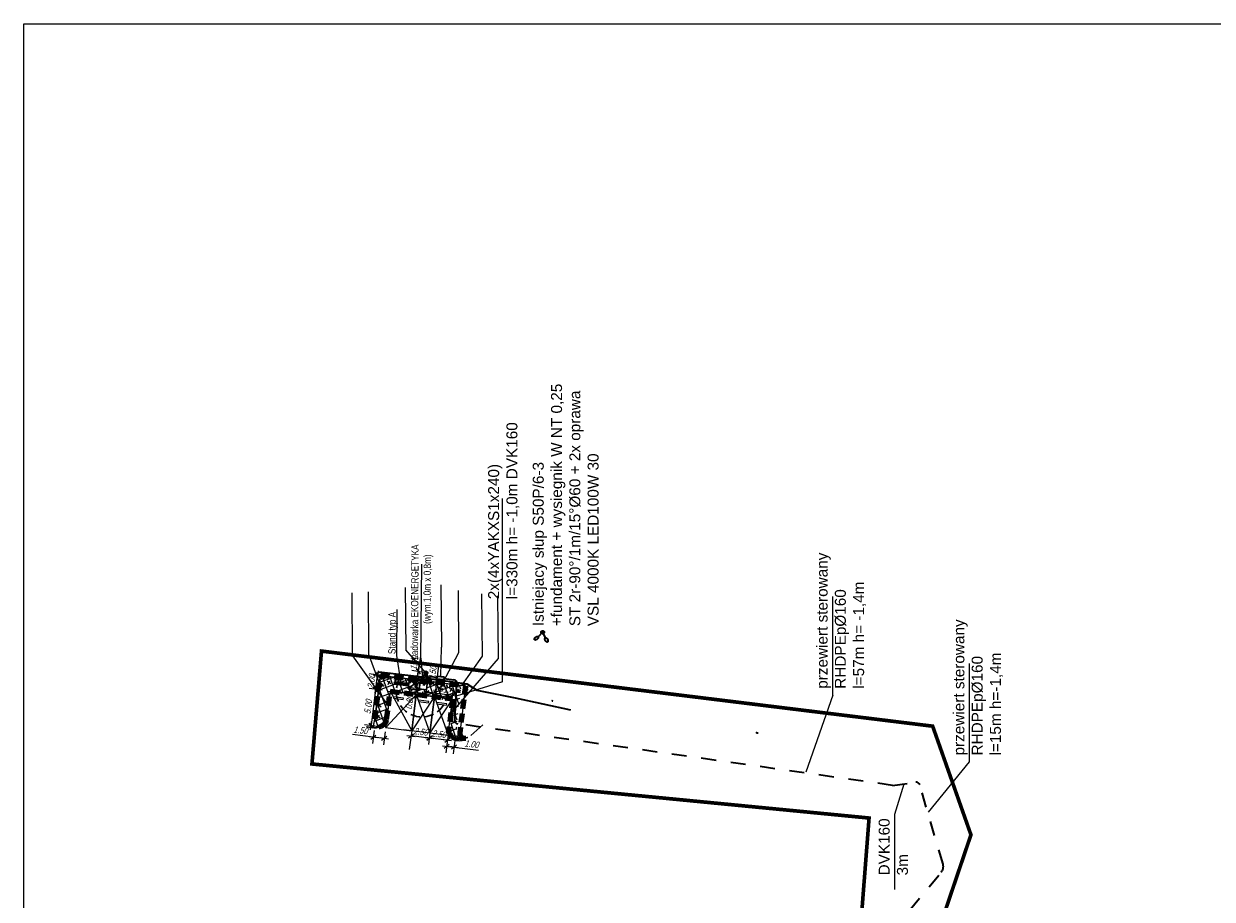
# Model space of a CAD drawing. Header units: millimetres. Extents: x 0 to 6566002, y 0 to 5716629.
# Tile 2 of 99: x 6563397 to 6563560, y 5716507 to 5716627. Entities that reach past the tile are written whole.
import ezdxf

# ---------------------------------------------------------------- set-up
doc = ezdxf.new("R2010")
doc.units = ezdxf.units.MM
for name, pattern in [('1.0_0.5', [1.5, 1, -0.5]), ('ACAD_ISO03W100', [30, 12, -18]), ('DASHED', [19.05, 12.7, -6.35]), ('DEMO2', [4.7625, 1.5875, -3.175]), ('HIDDEN', [9.525, 6.35, -3.175]), ('JIS_02_1.0', [40.64, 20.32, -20.32])]:
    doc.linetypes.add(name, pattern=pattern)
for name, color, linetype, lineweight in [('A_ładowarki', 7, 'Continuous', 30), ('E-LAMPA', 3, 'Continuous', 35), ('E-LINIA KABLOWA', 10, 'Continuous', 35), ('fundament', 7, 'HIDDEN', 0), ('Instalacja energetyczna - urządzenia', 242, 'Continuous', 30), ('Ogranicznik parkingowy', 7, 'Continuous', 18), ('Opis', 7, 'Continuous', 0)]:
    doc.layers.add(name, color=color, linetype=linetype, lineweight=lineweight)
for name, color, linetype in [('alpi PROJEKT JEZDNIA KRAWEDZ 2', 7, 'Continuous'), ('BZ_WYM', 7, 'Continuous'), ('chodnik', 30, 'Continuous'), ('E-OPIS', 10, 'Continuous'), ('GRANICA', 10, 'DEMO2'), ('likwidacje', 10, 'Continuous'), ('mapa', 7, 'Continuous'), ('n- kraw', 30, 'Continuous'), ('Parking', 7, 'ACAD_ISO03W100'), ('wymiary', 7, 'Continuous')]:
    doc.layers.add(name, color=color, linetype=linetype)
doc.styles.add('ARIAL', font='arial.ttf', dxfattribs={"height": 1.4})
doc.styles.add('BIKWYM', font='BIKROMSW.SHX', dxfattribs={"width": 0.8, "oblique": 15})
doc.styles.get("Standard").update_dxf_attribs({"font": 'arial.ttf'})
doc.dimstyles.new('BZ_KR_500', dxfattribs={"dimscale": 5, "dimtxt": 0.18, "dimasz": 0.01, "dimexe": 0.18, "dimexo": 0, "dimgap": 0, "dimtad": 0, "dimzin": 0, "dimdsep": 46, "dimtxsty": 'BIKWYM', "dimblk": 'WYM-KR', "dimcen": 0, "dimdle": 0.18, "dimclrd": 256, "dimclre": 256, "dimclrt": 7, "dimadec": 0, "dimazin": 0, "dimtfac": 0.033333, "dimtmove": 0, "dimatfit": 3, "dimldrblk": 'WYM-KR', "dimfxl": 0.18, "dimfxlon": 1, "dimtvp": 0.8, "dimtolj": 1, "dimarcsym": 0})
picture_1 = doc.add_image_def('image1.jpg', size_in_pixel=(4960, 7423))

# ---------------------------------------------------------------- blocks, each defined once
blk = doc.blocks.new('A$7E5A6C2138A')
at = {"linetype": 'Continuous'}
image = blk.add_image(picture_1, insert=(-57.56, -33.43), size_in_units=(202.96, 303.74), rotation=-90, dxfattribs=at)
image.dxf.flags = 7
blk = doc.blocks.new('WYM-KR')
at = {"linetype": 'ByBlock'}
blk.add_line((11.52, 0), (-11.52, 0), dxfattribs=at)
at = {"color": 7, "linetype": 'ByBlock'}
blk.add_line((6.24, 6.24), (-6.24, -6.24), dxfattribs=at)
blk = doc.blocks.new('*D525')
at = {"layer": 'BZ_WYM', "lineweight": -2, "transparency": 16777216}
for p, q in [((6563446.03, 5716535.8), (6563444.24, 5716536.02)), ((6563445.13, 5716535.86), (6563444.52, 5716531)), ((6563445.4, 5716530.84), (6563443.62, 5716531.06))]:
    blk.add_line(p, q, dxfattribs=at)
at = {"layer": 'Defpoints', "color": 0, "transparency": 16777216}
for p in [(6563450.38, 5716535.25), (6563444.51, 5716530.95), (6563449.76, 5716530.29)]:
    blk.add_point(p, dxfattribs=at)
at = {"layer": 'BZ_WYM', "lineweight": -2, "transparency": 16777216, "xscale": 0.05, "yscale": 0.05, "zscale": 0.05}
for p, rotation in [((6563445.13, 5716535.91), 82.8407542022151), ((6563444.51, 5716530.95), 262.8407542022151)]:
    blk.add_blockref('WYM-KR', p, dxfattribs=dict(at, rotation=rotation))
at = {"layer": 'BZ_WYM', "color": 7, "transparency": 16777216, "insert": (6563444.11, 5716533.52), "char_height": 0.9, "attachment_point": 5, "rotation": 82.8408, "style": 'BIKWYM'}
blk.add_mtext('\\A1;5.00', dxfattribs=at)
blk = doc.blocks.new('*D526')
at = {"layer": 'BZ_WYM', "lineweight": -2, "transparency": 16777216}
for p, q in [((6563444.92, 5716530.26), (6563444.7, 5716528.48)), ((6563446.42, 5716530.08), (6563446.19, 5716528.29)), ((6563444.81, 5716529.37), (6563441.96, 5716529.73)), ((6563446.25, 5716529.19), (6563444.86, 5716529.36))]:
    blk.add_line(p, q, dxfattribs=at)
at = {"layer": 'Defpoints', "color": 0, "transparency": 16777216}
for p in [(6563445.18, 5716532.26), (6563446.67, 5716532.12), (6563444.81, 5716529.37)]:
    blk.add_point(p, dxfattribs=at)
at = {"layer": 'BZ_WYM', "lineweight": -2, "transparency": 16777216, "xscale": 0.05, "yscale": 0.05, "zscale": 0.05}
for p, rotation in [((6563444.81, 5716529.37), 172.8407541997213), ((6563446.3, 5716529.18), 352.8407541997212)]:
    blk.add_blockref('WYM-KR', p, dxfattribs=dict(at, rotation=rotation))
at = {"layer": 'BZ_WYM', "color": 7, "transparency": 16777216, "insert": (6563443.06, 5716530.31), "char_height": 0.9, "attachment_point": 5, "rotation": 352.8408, "style": 'BIKWYM'}
blk.add_mtext('\\A1;1.50', dxfattribs=at)
blk = doc.blocks.new('*D527')
at = {"layer": 'BZ_WYM', "lineweight": -2, "transparency": 16777216}
for p, q in [((6563454.95, 5716529.01), (6563454.72, 5716527.22)), ((6563455.94, 5716528.89), (6563455.72, 5716527.1)), ((6563454.89, 5716528.11), (6563455.78, 5716528)), ((6563455.83, 5716527.99), (6563459.18, 5716527.57))]:
    blk.add_line(p, q, dxfattribs=at)
at = {"layer": 'Defpoints', "color": 0, "transparency": 16777216}
for p in [(6563455.27, 5716531.57), (6563456.26, 5716531.44), (6563455.83, 5716527.99)]:
    blk.add_point(p, dxfattribs=at)
at = {"layer": 'BZ_WYM', "lineweight": -2, "transparency": 16777216, "xscale": 0.05, "yscale": 0.05, "zscale": 0.05}
for p, rotation in [((6563454.84, 5716528.12), 172.8407541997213), ((6563455.83, 5716527.99), 352.8407541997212)]:
    blk.add_blockref('WYM-KR', p, dxfattribs=dict(at, rotation=rotation))
at = {"layer": 'BZ_WYM', "color": 7, "transparency": 16777216, "insert": (6563458.25, 5716528.41), "char_height": 0.9, "attachment_point": 5, "rotation": 352.8408, "style": 'BIKWYM'}
blk.add_mtext('\\A1;1.00', dxfattribs=at)
blk = doc.blocks.new('*D528')
at = {"layer": 'BZ_WYM', "lineweight": -2, "transparency": 16777216}
for p, q in [((6563446.27, 5716537.78), (6563444.49, 5716538)), ((6563445.14, 5716535.96), (6563445.37, 5716537.84)), ((6563446.02, 5716535.8), (6563444.24, 5716536.02))]:
    blk.add_line(p, q, dxfattribs=at)
at = {"layer": 'Defpoints', "color": 0, "transparency": 16777216}
for p in [(6563445.38, 5716537.89), (6563447.37, 5716537.64), (6563447.12, 5716535.66)]:
    blk.add_point(p, dxfattribs=at)
at = {"layer": 'BZ_WYM', "lineweight": -2, "transparency": 16777216, "xscale": 0.05, "yscale": 0.05, "zscale": 0.05}
for p, rotation in [((6563445.38, 5716537.89), 82.85272790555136), ((6563445.13, 5716535.91), 262.8527279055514)]:
    blk.add_blockref('WYM-KR', p, dxfattribs=dict(at, rotation=rotation))
at = {"layer": 'BZ_WYM', "color": 7, "transparency": 16777216, "insert": (6563444.54, 5716536.99), "char_height": 0.9, "attachment_point": 5, "rotation": 82.8527, "style": 'BIKWYM'}
blk.add_mtext('\\A1;2.00', dxfattribs=at)
blk = doc.blocks.new('*D529')
at = {"layer": 'BZ_WYM', "lineweight": -2, "transparency": 16777216}
for p, q in [((6563453.33, 5716535.39), (6563453.79, 5716539.15)), ((6563452.84, 5716534.95), (6563454.16, 5716534.79)), ((6563452.9, 5716535.45), (6563454.22, 5716535.29)), ((6563453.28, 5716534.95), (6563453.33, 5716535.34))]:
    blk.add_line(p, q, dxfattribs=at)
at = {"layer": 'Defpoints', "color": 0, "transparency": 16777216}
for p in [(6563452.84, 5716534.95), (6563452.9, 5716535.45), (6563453.33, 5716535.39)]:
    blk.add_point(p, dxfattribs=at)
at = {"layer": 'BZ_WYM', "lineweight": -2, "transparency": 16777216, "xscale": 0.05, "yscale": 0.05, "zscale": 0.05}
for p, rotation in [((6563453.27, 5716534.9), 263.0890147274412), ((6563453.33, 5716535.39), 83.08901472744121)]:
    blk.add_blockref('WYM-KR', p, dxfattribs=dict(at, rotation=rotation))
at = {"layer": 'BZ_WYM', "color": 7, "transparency": 16777216, "insert": (6563452.93, 5716538.11), "char_height": 0.9, "attachment_point": 5, "rotation": 83.089, "style": 'BIKWYM'}
blk.add_mtext('\\A1;0.50', dxfattribs=at)
blk = doc.blocks.new('*D532')
at = {"layer": 'Defpoints', "color": 0, "linetype": 'ByBlock', "transparency": 16777216}
for p in [(6563452.55, 5716529.94, 0), (6563452.46, 5716529.23), (6563455.03, 5716529.63, 0)]:
    blk.add_point(p, dxfattribs=at)
at = {"layer": 'fundament', "linetype": 'ByBlock', "lineweight": -2, "transparency": 16777216}
for p, q in [((6563452.55, 5716529.94), (6563452.34, 5716528.34)), ((6563454.89, 5716528.93), (6563452.51, 5716529.22)), ((6563455.03, 5716529.63), (6563454.83, 5716528.03))]:
    blk.add_line(p, q, dxfattribs=at)
at = {"layer": 'fundament', "linetype": 'ByBlock', "lineweight": -2, "transparency": 16777216, "xscale": 0.05, "yscale": 0.05, "zscale": 0.05}
for p, rotation in [((6563452.46, 5716529.23), 172.840754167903), ((6563454.94, 5716528.92), 352.840754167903)]:
    blk.add_blockref('WYM-KR', p, dxfattribs=dict(at, rotation=rotation))
at = {"layer": 'fundament', "color": 7, "linetype": 'ByBlock', "transparency": 16777216, "insert": (6563453.79, 5716529.79), "char_height": 0.9, "attachment_point": 5, "rotation": 352.8408, "style": 'BIKWYM'}
blk.add_mtext('\\A1;2.50', dxfattribs=at)
blk = doc.blocks.new('*D533')
at = {"layer": 'Defpoints', "color": 0, "linetype": 'ByBlock', "transparency": 16777216}
for p in [(6563450.07, 5716530.25), (6563452.55, 5716529.94, 0), (6563449.98, 5716529.54)]:
    blk.add_point(p, dxfattribs=at)
at = {"layer": 'fundament', "linetype": 'ByBlock', "lineweight": -2, "transparency": 16777216}
for p, q in [((6563450.07, 5716530.25), (6563449.87, 5716528.64)), ((6563452.55, 5716529.94), (6563452.35, 5716528.34)), ((6563452.41, 5716529.24), (6563450.03, 5716529.53))]:
    blk.add_line(p, q, dxfattribs=at)
at = {"layer": 'fundament', "linetype": 'ByBlock', "lineweight": -2, "transparency": 16777216, "xscale": 0.05, "yscale": 0.05, "zscale": 0.05}
for p, rotation in [((6563449.98, 5716529.54), 172.931552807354), ((6563452.46, 5716529.23), 352.931552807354)]:
    blk.add_blockref('WYM-KR', p, dxfattribs=dict(at, rotation=rotation))
at = {"layer": 'fundament', "color": 7, "linetype": 'ByBlock', "transparency": 16777216, "insert": (6563451.31, 5716530.1), "char_height": 0.9, "attachment_point": 5, "rotation": 352.9316, "style": 'BIKWYM'}
blk.add_mtext('\\A1;2.50', dxfattribs=at)
blk = doc.blocks.new('*D534')
at = {"layer": 'Defpoints', "color": 0, "linetype": 'ByBlock', "transparency": 16777216}
for p in [(6563450.62, 5716535.22), (6563450.99, 5716535.18, 0), (6563451.09, 5716535.97)]:
    blk.add_point(p, dxfattribs=at)
at = {"layer": 'fundament', "linetype": 'ByBlock', "lineweight": -2, "transparency": 16777216}
for p, q in [((6563450.99, 5716535.18), (6563449.73, 5716535.33)), ((6563451.09, 5716535.97), (6563449.83, 5716536.13)), ((6563450.62, 5716535.22), (6563450.33, 5716532.92)), ((6563450.72, 5716535.97), (6563450.63, 5716535.27))]:
    blk.add_line(p, q, dxfattribs=at)
at = {"layer": 'fundament', "linetype": 'ByBlock', "lineweight": -2, "transparency": 16777216, "xscale": 0.05, "yscale": 0.05, "zscale": 0.05}
for p, rotation in [((6563450.72, 5716536.02), 82.84075413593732), ((6563450.62, 5716535.22), 262.8407541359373)]:
    blk.add_blockref('WYM-KR', p, dxfattribs=dict(at, rotation=rotation))
at = {"layer": 'fundament', "color": 7, "linetype": 'ByBlock', "transparency": 16777216, "insert": (6563449.76, 5716534.13), "char_height": 0.9, "attachment_point": 5, "rotation": 82.8408, "style": 'BIKWYM'}
blk.add_mtext('\\A1;0.80', dxfattribs=at)
blk = doc.blocks.new('*D535')
at = {"layer": 'Defpoints', "color": 0, "linetype": 'ByBlock', "transparency": 16777216}
for p in [(6563452.01, 5716535.06), (6563452.07, 5716535.5), (6563455.6, 5716534.61)]:
    blk.add_point(p, dxfattribs=at)
at = {"layer": 'fundament', "linetype": 'ByBlock', "lineweight": -2, "transparency": 16777216}
for p, q in [((6563452.01, 5716535.06), (6563452.18, 5716536.39)), ((6563455.6, 5716535.05), (6563452.12, 5716535.5)), ((6563455.6, 5716534.61), (6563455.76, 5716535.94))]:
    blk.add_line(p, q, dxfattribs=at)
at = {"layer": 'fundament', "linetype": 'ByBlock', "lineweight": -2, "transparency": 16777216, "xscale": 0.05, "yscale": 0.05, "zscale": 0.05}
for p, rotation in [((6563452.07, 5716535.5), 172.7819532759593), ((6563455.65, 5716535.05), 352.7819532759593)]:
    blk.add_blockref('WYM-KR', p, dxfattribs=dict(at, rotation=rotation))
at = {"layer": 'fundament', "color": 7, "linetype": 'ByBlock', "transparency": 16777216, "insert": (6563453.95, 5716535.99), "char_height": 0.9, "attachment_point": 5, "rotation": 352.782, "style": 'BIKWYM'}
blk.add_mtext('\\A1;3.61', dxfattribs=at)
blk = doc.blocks.new('*D536')
at = {"layer": 'Defpoints', "color": 0, "linetype": 'ByBlock', "transparency": 16777216}
for p in [(6563450.96, 5716538.34), (6563452, 5716538.16), (6563451.75, 5716536.69)]:
    blk.add_point(p, dxfattribs=at)
at = {"layer": 'fundament', "linetype": 'ByBlock', "lineweight": -2, "transparency": 16777216}
for p, q in [((6563450.96, 5716538.34), (6563451.32, 5716540.39)), ((6563452, 5716538.16), (6563450.08, 5716538.5)), ((6563450.72, 5716536.92), (6563450.95, 5716538.29)), ((6563451.75, 5716536.69), (6563449.82, 5716537.02))]:
    blk.add_line(p, q, dxfattribs=at)
at = {"layer": 'fundament', "linetype": 'ByBlock', "lineweight": -2, "transparency": 16777216, "xscale": 0.05, "yscale": 0.05, "zscale": 0.05}
for p, rotation in [((6563450.96, 5716538.34), 80.2264820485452), ((6563450.71, 5716536.87), 260.2264820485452)]:
    blk.add_blockref('WYM-KR', p, dxfattribs=dict(at, rotation=rotation))
at = {"layer": 'fundament', "color": 7, "linetype": 'ByBlock', "transparency": 16777216, "insert": (6563450.43, 5716539.51), "char_height": 0.9, "attachment_point": 5, "rotation": 80.2265, "style": 'BIKWYM'}
blk.add_mtext('\\A1;1.49', dxfattribs=at)

msp = doc.modelspace()

# ---------------------------------------------------------------- hatches: boundary and pattern name
at = {"layer": 'chodnik', "ltscale": 0.1, "transparency": 33554687}
h = msp.add_hatch(dxfattribs=at)
h.set_pattern_fill('ANSI37-METRIC', color=30, scale=0.3, angle=154.62497)
h.set_pattern_definition([(199.624973, (6564615.15755, 5714291.2791), (0.3199087, -0.89717037), []), (289.624973, (6564615.15755, 5714291.2791), (0.89717037, 0.3199087), [])])
h.paths.add_polyline_path([(6563444.795, 5716530.673), (6563445.032, 5716531.819), (6563445.798, 5716537.868), (6563456.856, 5716536.445), (6563456.157, 5716530.585), (6563456.175, 5716530.232), (6563456.271, 5716529.948), (6563456.431, 5716529.703), (6563456.644, 5716529.503), (6563456.853, 5716529.382), (6563457.055, 5716529.311), (6563457.311, 5716529.274), (6563457.714, 5716529.321), (6563457.285, 5716529.188), (6563456.908, 5716529.125), (6563456.593, 5716529.107), (6563456.26, 5716529.151), (6563455.974, 5716529.274), (6563455.638, 5716529.488), (6563455.5, 5716529.65), (6563455.395, 5716529.855), (6563455.374, 5716530.093), (6563455.458, 5716531.525), (6563455.654, 5716534.608), (6563447.105, 5716535.666), (6563446.645, 5716531.909), (6563446.611, 5716531.639), (6563446.352, 5716531.176), (6563445.835, 5716530.813), (6563445.498, 5716530.676), (6563445.052, 5716530.62)])
h.paths.add_polyline_path([(6563450.419, 5716536.64), (6563449.578, 5716535.988), (6563449.575, 5716535.967), (6563451.063, 5716535.779), (6563451.066, 5716535.805)], flags=16)
h.paths.add_polyline_path([(6563451.199, 5716536.759), (6563451.096, 5716535.975), (6563452.088, 5716535.845), (6563452.183, 5716536.639)], flags=16)
h.paths.add_polyline_path([(6563451.199, 5716536.759), (6563451.193, 5716536.76), (6563451.191, 5716536.748), (6563451.191, 5716536.748), (6563451.095, 5716535.966), (6563452.088, 5716535.845), (6563451.096, 5716535.975)], flags=16)
h.paths.add_polyline_path([(6563448.095, 5716536.612), (6563449.242, 5716536.468), (6563449.27, 5716536.692), (6563448.607, 5716536.775), (6563448.167, 5716536.83, 0.0163793)], flags=16)
h.paths.add_polyline_path([(6563452.095, 5716535.902), (6563452.192, 5716536.638), (6563452.184, 5716536.639), (6563451.69, 5716536.704, 0.0022326), (6563451.689, 5716536.699), (6563452.183, 5716536.639), (6563452.095, 5716535.902)], flags=16)
h.paths.add_polyline_path([(6563456.821, 5716529.396), (6563456.791, 5716529.413), (6563456.736, 5716529.442), (6563456.694, 5716529.469), (6563456.644, 5716529.503), (6563456.592, 5716529.543), (6563456.555, 5716529.575), (6563456.522, 5716529.606), (6563456.459, 5716529.67), (6563456.403, 5716529.736), (6563456.335, 5716529.835), (6563456.271, 5716529.948), (6563456.228, 5716530.047, 0.190225)], flags=16)
h.paths.add_polyline_path([(6563455.54, 5716532.791), (6563455.881, 5716533.187), (6563455.871, 5716533.196), (6563455.618, 5716533.4), (6563455.572, 5716533.307)], flags=16)
h.paths.add_polyline_path([(6563448.095, 5716536.612, -0.0163793), (6563448.167, 5716536.83), (6563447.736, 5716536.884), (6563447.708, 5716536.661)], flags=16)
h.paths.add_polyline_path([(6563451.199, 5716536.759), (6563451.622, 5716536.707), (6563451.622, 5716536.713), (6563451.2, 5716536.768)], flags=16)
h.paths.add_polyline_path([(6563456.343, 5716535.519), (6563456.694, 5716535.488), (6563456.697, 5716535.519), (6563456.445, 5716535.723)], flags=16)
h.paths.add_polyline_path([(6563457.224, 5716529.28), (6563457.21, 5716529.282), (6563457.176, 5716529.286), (6563457.143, 5716529.291), (6563457.109, 5716529.299), (6563457.069, 5716529.307), (6563457.04, 5716529.315), (6563457, 5716529.326), (6563456.92, 5716529.354), (6563456.888, 5716529.366), (6563456.853, 5716529.382), (6563456.823, 5716529.395, 0.0874995)], flags=16)
h.paths.add_polyline_path([(6563451.622, 5716536.713), (6563451.69, 5716536.704, 0.1953069), (6563451.589, 5716537.066)], flags=16)
h.paths.add_polyline_path([(6563457.629, 5716529.306), (6563457.535, 5716529.288), (6563457.412, 5716529.275), (6563457.379, 5716529.274), (6563457.339, 5716529.274), (6563457.282, 5716529.275), (6563457.274, 5716529.276, 0.0747281)], flags=16)
h.paths.add_polyline_path([(6563455.531, 5716531.673), (6563455.473, 5716531.72), (6563455.461, 5716531.532)], flags=16)
h.paths.add_polyline_path([(6563456.224, 5716530.057), (6563456.185, 5716530.188), (6563456.172, 5716530.244, 0.0405031)], flags=16)
h.paths.add_polyline_path([(6563454.007, 5716535.357, 1), (6563454.007, 5716535.257, 1)], flags=16)
h.paths.add_polyline_path([(6563452.023, 5716535.609, 1), (6563452.023, 5716535.509, 1)], flags=16)
h.paths.add_polyline_path([(6563450.043, 5716535.854, 1), (6563450.043, 5716535.754, 1)], flags=16)
h.paths.add_polyline_path([(6563455.618, 5716533.4), (6563455.58, 5716533.431), (6563455.572, 5716533.307)], flags=16)
h.paths.add_polyline_path([(6563456.172, 5716530.244, -0.0134607), (6563456.161, 5716530.308), (6563456.165, 5716530.275)], flags=16)
h.paths.add_polyline_path([(6563457.274, 5716529.276, -0.0105421), (6563457.224, 5716529.28), (6563457.244, 5716529.277)], flags=16)
h.paths.add_polyline_path([(6563451.193, 5716536.76), (6563451.192, 5716536.76), (6563451.191, 5716536.748), (6563451.191, 5716536.748)], flags=16)
h.paths.add_polyline_path([(6563456.228, 5716530.047, -0.0022217), (6563456.224, 5716530.057), (6563456.226, 5716530.053)], flags=16)
h.paths.add_polyline_path([(6563451.069, 5716535.802), (6563451.066, 5716535.805), (6563451.066, 5716535.802)], flags=16)
h.paths.add_polyline_path([(6563456.823, 5716529.395, -0.0003785), (6563456.821, 5716529.396), (6563456.822, 5716529.396)], flags=16)
h.paths.add_polyline_path([(6563444.165, 5716528.045), (6563441.436, 5716528.388), (6563441.604, 5716529.727), (6563444.333, 5716529.384)], flags=9)
h.paths.add_polyline_path([(6563452.091, 5716536.755), (6563452.439, 5716539.621), (6563453.779, 5716539.459), (6563453.431, 5716536.592)], flags=9)
h.paths.add_polyline_path([(6563448.57, 5716532.77), (6563448.96, 5716535.631), (6563450.297, 5716535.449), (6563449.908, 5716532.588)], flags=9)
h.paths.add_polyline_path([(6563443.257, 5716532.173), (6563443.617, 5716535.037), (6563444.956, 5716534.869), (6563444.596, 5716532.004)], flags=9)
h.paths.add_polyline_path([(6563454.855, 5716526.71), (6563451.991, 5716527.07), (6563452.159, 5716528.409), (6563455.023, 5716528.049)], flags=9)
h.paths.add_polyline_path([(6563459.352, 5716526.145), (6563456.623, 5716526.488), (6563456.791, 5716527.827), (6563459.52, 5716527.484)], flags=9)
h.paths.add_polyline_path([(6563443.701, 5716535.73), (6563444.06, 5716538.595), (6563445.4, 5716538.427), (6563445.041, 5716535.562)], flags=9)
at = {"layer": 'E-LAMPA', "linetype": 'DASHED'}
h = msp.add_hatch(color=256, dxfattribs=at)
h.dxf.hatch_style = 1
edge = h.paths.add_edge_path()
edge.add_ellipse((6563451.147, 5716537.344), major_axis=(0.232, 0.214), ratio=0.5513105, start_angle=122.91137, end_angle=237.08863)
edge.add_arc((6563450.915, 5716537.13), 0.205, 357.39117, 448.16046)
h = msp.add_hatch(color=256, dxfattribs=at)
h.dxf.hatch_style = 1
edge = h.paths.add_edge_path()
edge.add_ellipse((6563452.522, 5716537.113), major_axis=(-0.142, 0.282), ratio=0.5513105, start_angle=122.91137, end_angle=237.08863)
edge.add_arc((6563452.664, 5716536.831), 0.205, 431.38745, 522.15674)

# ---------------------------------------------------------------- linework, layer by layer
at = {"color": 1, "linetype": 'Continuous'}
for p, q in [((6563445.032, 5716531.819), (6563445.798, 5716537.868)), ((6563445.032, 5716531.819), (6563445.798, 5716537.868)), ((6563445.781, 5716537.861, 0), (6563445.037, 5716531.809, 0)), ((6563445.781, 5716537.861), (6563456.892, 5716536.459)), ((6563445.798, 5716537.868), (6563456.856, 5716536.445)), ((6563445.798, 5716537.868), (6563457.431, 5716536.371)), ((6563447.105, 5716535.666), (6563446.645, 5716531.909)), ((6563447.105, 5716535.666), (6563446.645, 5716531.909)), ((6563447.105, 5716535.666), (6563455.596, 5716534.605)), ((6563455.654, 5716534.608), (6563447.105, 5716535.666)), ((6563455.654, 5716534.608), (6563447.105, 5716535.666)), ((6563455.458, 5716531.525), (6563455.654, 5716534.608)), ((6563455.458, 5716531.525), (6563455.654, 5716534.608)), ((6563444.78, 5716530.602), (6563445.032, 5716531.819)), ((6563444.795, 5716530.673), (6563445.032, 5716531.819)), ((6563446.611, 5716531.639), (6563446.352, 5716531.176)), ((6563446.645, 5716531.909), (6563446.611, 5716531.639)), ((6563446.645, 5716531.909), (6563446.611, 5716531.639)), ((6563445.052, 5716530.62), (6563444.795, 5716530.673)), ((6563445.052, 5716530.62), (6563444.795, 5716530.673)), ((6563445.498, 5716530.676), (6563445.052, 5716530.62)), ((6563445.498, 5716530.676), (6563445.052, 5716530.62)), ((6563445.835, 5716530.813), (6563445.498, 5716530.676)), ((6563446.352, 5716531.176), (6563445.835, 5716530.813)), ((6563455.395, 5716529.855), (6563455.374, 5716530.093)), ((6563455.395, 5716529.855), (6563455.374, 5716530.093)), ((6563455.5, 5716529.65), (6563455.395, 5716529.855)), ((6563455.5, 5716529.65), (6563455.395, 5716529.855)), ((6563458.144, 5716529.574), (6563459.791, 5716531.028)), ((6563455.638, 5716529.488), (6563455.5, 5716529.65)), ((6563455.638, 5716529.488), (6563455.5, 5716529.65)), ((6563455.974, 5716529.274), (6563455.638, 5716529.488)), ((6563455.974, 5716529.274), (6563455.638, 5716529.488)), ((6563456.26, 5716529.151), (6563455.974, 5716529.274)), ((6563456.26, 5716529.151), (6563455.974, 5716529.274)), ((6563456.593, 5716529.107), (6563456.26, 5716529.151)), ((6563456.908, 5716529.125), (6563456.593, 5716529.107)), ((6563457.285, 5716529.188), (6563456.908, 5716529.125)), ((6563457.055, 5716529.311), (6563457.311, 5716529.274)), ((6563457.714, 5716529.321), (6563457.285, 5716529.188)), ((6563457.714, 5716529.321), (6563457.285, 5716529.188)), ((6563457.311, 5716529.274), (6563457.714, 5716529.321)), ((6563457.311, 5716529.274), (6563457.714, 5716529.321))]:
    msp.add_line(p, q, dxfattribs=at)
at = {"color": 1, "linetype": 'JIS_02_1.0', "lineweight": 35, "ltscale": 0.1}
for p, q in [((6563454.482, 5716537.402), (6563455.821, 5716537.226)), ((6563515.826, 5716522.764), (6563456.368, 5716531.188)), ((6563515.826, 5716522.764), (6563518.999, 5716523.189)), ((6563522.729, 5716511.987), (6563519.545, 5716522.834)), ((6563518.225, 5716505.785), (6563522.497, 5716510.878))]:
    msp.add_line(p, q, dxfattribs=at)
at = {"color": 10, "linetype": 'Continuous', "lineweight": 40}
msp.add_lwpolyline([(6563447.708, 5716536.661), (6563449.242, 5716536.468), (6563449.27, 5716536.692), (6563447.736, 5716536.884)], close=True, dxfattribs=at)
at = {"color": 1, "linetype": 'Continuous'}
for points in [[(6563448.095, 5716536.612, -0.0163793), (6563448.167, 5716536.83), (6563447.736, 5716536.884), (6563447.708, 5716536.661)], [(6563448.095, 5716536.612), (6563449.242, 5716536.468), (6563449.27, 5716536.692), (6563448.607, 5716536.775), (6563448.167, 5716536.83, 0.0163793)], [(6563452.095, 5716535.902), (6563452.192, 5716536.638), (6563452.184, 5716536.639), (6563451.69, 5716536.704, 0.0022326), (6563451.689, 5716536.699), (6563452.183, 5716536.639), (6563452.095, 5716535.902)], [(6563450.043, 5716535.854, 1), (6563450.043, 5716535.754, 1)], [(6563452.023, 5716535.609, 1), (6563452.023, 5716535.509, 1)], [(6563454.007, 5716535.357, 1), (6563454.007, 5716535.257, 1)], [(6563456.823, 5716529.395, -0.0003785), (6563456.821, 5716529.396), (6563456.822, 5716529.396)], [(6563457.274, 5716529.276, -0.0105421), (6563457.224, 5716529.28), (6563457.244, 5716529.277)], [(6563457.629, 5716529.306), (6563457.535, 5716529.288), (6563457.412, 5716529.275), (6563457.379, 5716529.274), (6563457.339, 5716529.274), (6563457.282, 5716529.275), (6563457.274, 5716529.276, 0.0747281)]]:
    msp.add_lwpolyline(points, format="xyb", close=True, dxfattribs=at)
for points in [[(6563451.199, 5716536.759), (6563451.193, 5716536.76), (6563451.191, 5716536.748), (6563451.191, 5716536.748), (6563451.095, 5716535.966), (6563452.088, 5716535.845), (6563451.096, 5716535.975)], [(6563451.199, 5716536.759), (6563451.096, 5716535.975), (6563452.088, 5716535.845), (6563452.183, 5716536.639)], [(6563451.193, 5716536.76), (6563451.192, 5716536.76), (6563451.191, 5716536.748), (6563451.191, 5716536.748)], [(6563451.199, 5716536.759), (6563451.622, 5716536.707), (6563451.622, 5716536.713), (6563451.2, 5716536.768)], [(6563451.069, 5716535.802), (6563451.066, 5716535.805), (6563451.066, 5716535.802)], [(6563456.343, 5716535.519), (6563456.694, 5716535.488), (6563456.697, 5716535.519), (6563456.445, 5716535.723)], [(6563455.54, 5716532.791), (6563455.881, 5716533.187), (6563455.871, 5716533.196), (6563455.618, 5716533.4), (6563455.572, 5716533.307)], [(6563455.618, 5716533.4), (6563455.58, 5716533.431), (6563455.572, 5716533.307)], [(6563455.531, 5716531.673), (6563455.473, 5716531.72), (6563455.461, 5716531.532)]]:
    msp.add_lwpolyline(points, close=True, dxfattribs=at)
at = {"color": 1, "linetype": 'JIS_02_1.0', "lineweight": 35, "ltscale": 0.1}
msp.add_arc((6563497.625, 5716531.124), 1.2, 246.00269, 260.9364, dxfattribs=at)
at = {"color": 1, "linetype": 'JIS_02_1.0', "lineweight": 35}
msp.add_arc((6563521.577, 5716511.649), 1.2, 320.0179, 16.35811, dxfattribs=at)
at = {"layer": 'A_ładowarki', "color": 252, "linetype": 'HIDDEN', "ltscale": 3}
for p, q in [((6563451.257, 5716537.29, 0), (6563449.58, 5716535.99, 0)), ((6563449.769, 5716537.478, 0), (6563451.069, 5716535.802, 0))]:
    msp.add_line(p, q, dxfattribs=at)
at = {"layer": 'A_ładowarki', "color": 252, "linetype": 'HIDDEN', "ltscale": 3, "elevation": 0}
msp.add_lwpolyline([(6563449.763, 5716537.455), (6563451.251, 5716537.267), (6563451.063, 5716535.779), (6563449.575, 5716535.967)], close=True, dxfattribs=at)
at = {"layer": 'A_ładowarki', "color": 10, "linetype": 'HIDDEN', "ltscale": 3}
msp.add_lwpolyline([(6563451.095, 5716535.966), (6563452.088, 5716535.845), (6563452.183, 5716536.639), (6563451.192, 5716536.76), (6563451.095, 5716535.966)], dxfattribs=at)
at = {"layer": 'A_ładowarki', "linetype": 'HIDDEN', "ltscale": 0.2, "elevation": 0}
msp.add_lwpolyline([(6563451.193, 5716536.761), (6563451.256, 5716537.257, -0.4141681), (6563451.689, 5716536.699, -0.4141553), (6563452.248, 5716537.132), (6563452.183, 5716536.636)], format="xyb", dxfattribs=at)
at = {"layer": 'A_ładowarki'}
for centre in [(6563450.043, 5716535.804), (6563452.023, 5716535.559), (6563454.007, 5716535.307)]:
    msp.add_circle(centre, 0.05, dxfattribs=at)
at = {"layer": 'alpi PROJEKT JEZDNIA KRAWEDZ 2', "color": 1, "linetype": 'DASHED', "lineweight": 13, "ltscale": 2}
for p, q in [((6563447.117, 5716535.662, 0), (6563446.494, 5716530.701, 0)), ((6563450.695, 5716535.209, 0), (6563446.5, 5716530.696, 0)), ((6563450.687, 5716535.215, 0), (6563447.117, 5716535.662, 0)), ((6563447.123, 5716535.657, 0), (6563450.072, 5716530.248)), ((6563453.169, 5716534.902, 0), (6563449.598, 5716535.351, 0)), ((6563450.689, 5716535.214, 0), (6563450.066, 5716530.253, 0)), ((6563453.178, 5716534.913, 0), (6563450.067, 5716530.249)), ((6563450.068, 5716530.251, 0), (6563450.687, 5716535.215, 0)), ((6563450.687, 5716535.219, 0), (6563452.545, 5716529.945, 0)), ((6563452.546, 5716529.941, 0), (6563453.169, 5716534.902, 0)), ((6563453.169, 5716534.902, 0), (6563452.546, 5716529.941, 0)), ((6563455.65, 5716534.591, 0), (6563453.169, 5716534.902, 0)), ((6563453.169, 5716534.902, 0), (6563455.027, 5716529.63, 0)), ((6563455.65, 5716534.591, 0), (6563452.547, 5716529.946)), ((6563455.027, 5716529.63, 0), (6563455.65, 5716534.591, 0)), ((6563446.494, 5716530.701, 0), (6563450.068, 5716530.251, 0)), ((6563448.974, 5716530.39, 0), (6563452.546, 5716529.941, 0)), ((6563452.546, 5716529.941, 0), (6563455.027, 5716529.63, 0))]:
    msp.add_line(p, q, dxfattribs=at)
at = {"layer": 'alpi PROJEKT JEZDNIA KRAWEDZ 2', "color": 9, "linetype": '1.0_0.5'}
for p, q in [((6563455.65, 5716534.591, 0), (6563447.117, 5716535.662, 0)), ((6563444.509, 5716530.951, 0), (6563445.502, 5716530.826, 0))]:
    msp.add_line(p, q, dxfattribs=at)
at = {"layer": 'E-LAMPA', "linetype": 'DASHED'}
for p, q in [((6563467.971, 5716543.723), (6563467.354, 5716543.109)), ((6563467.971, 5716543.723), (6563468.329, 5716542.941, 0)), ((6563452.003, 5716538.164), (6563451.386, 5716537.549)), ((6563452.003, 5716538.164), (6563452.361, 5716537.382, 0))]:
    msp.add_line(p, q, dxfattribs=at)
for centre in [(6563467.971, 5716543.723), (6563452.003, 5716538.164)]:
    msp.add_circle(centre, 0.21, dxfattribs=at)
for centre, start, end in [((6563450.915, 5716537.13), 357.39117, 88.16046), ((6563452.664, 5716536.831, 0), 71.38745, 162.15674)]:
    msp.add_arc(centre, 0.205, start, end, dxfattribs=at)
for centre, major_axis in [((6563467.115, 5716542.904), (0.232, 0.214)), ((6563468.49, 5716542.672, 0), (-0.142, 0.282)), ((6563451.147, 5716537.344), (0.232, 0.214)), ((6563452.522, 5716537.113, 0), (-0.142, 0.282))]:
    msp.add_ellipse(centre, major_axis=major_axis, ratio=0.5513105, dxfattribs=at)
at = {"layer": 'E-LINIA KABLOWA', "linetype": 'DASHED'}
for p, q in [((6563445.578, 5716538.26), (6563444.838, 5716537.737)), ((6563451.88, 5716537.526), (6563452.003, 5716538.164)), ((6563452.003, 5716538.164), (6563452.096, 5716537.402)), ((6563445.869, 5716537.293), (6563446.408, 5716537.778)), ((6563445.905, 5716537.796), (6563446.384, 5716537.355)), ((6563447.77, 5716537.025), (6563448.309, 5716537.51)), ((6563447.806, 5716537.528), (6563448.285, 5716537.087)), ((6563449.803, 5716536.795, 0), (6563450.343, 5716537.28, 0)), ((6563449.84, 5716537.298, 0), (6563450.318, 5716536.858, 0)), ((6563452.585, 5716537.64), (6563451.723, 5716536.422)), ((6563453.54, 5716537.524), (6563452.585, 5716537.64)), ((6563452.623, 5716536.516), (6563453.163, 5716537.001)), ((6563452.66, 5716537.019), (6563453.139, 5716536.578)), ((6563454.04, 5716536.309), (6563454.58, 5716536.794)), ((6563454.077, 5716536.812), (6563454.555, 5716536.372)), ((6563459.008, 5716535.734), (6563457.626, 5716536.593)), ((6563457.244, 5716535.721), (6563457.783, 5716536.206)), ((6563457.28, 5716536.224), (6563457.759, 5716535.784)), ((6563464.243, 5716534.703), (6563459.008, 5716535.734)), ((6563471.82, 5716533.048), (6563464.243, 5716534.703))]:
    msp.add_line(p, q, dxfattribs=at)
at = {"layer": 'E-LINIA KABLOWA', "linetype": 'DASHED', "ltscale": 50}
for p, q in [((6563451.923, 5716537.521), (6563445.578, 5716538.26)), ((6563457.626, 5716536.593), (6563452.096, 5716537.402))]:
    msp.add_line(p, q, dxfattribs=at)
at = {"layer": 'E-LINIA KABLOWA', "linetype": 'ByBlock'}
msp.add_line((6563455.94, 5716531.715), (6563456.255, 5716536.699), dxfattribs=at)
at = {"layer": 'E-LINIA KABLOWA', "linetype": 'DASHED'}
msp.add_lwpolyline([(6563453.515, 5716537.321), (6563453.564, 5716537.728), (6563454.507, 5716537.614), (6563454.458, 5716537.206)], close=True, dxfattribs=at)
at = {"layer": 'E-LINIA KABLOWA', "linetype": 'ByBlock', "lineweight": 35, "ltscale": 0.1}
msp.add_arc((6563455.756, 5716536.731), 0.5, 356.38106, 82.52034, dxfattribs=at)
at = {"layer": 'E-LINIA KABLOWA', "linetype": 'DASHED'}
msp.add_arc((6563469.47, 5716535.541), 1.2, 258.33308, 264.84888, dxfattribs=at)
at = {"layer": 'E-LINIA KABLOWA', "linetype": 'ByBlock'}
for centre, start, end in [((6563456.439, 5716531.683), 176.38106, 261.93547), ((6563519.065, 5716522.693), 16.35811, 97.62431)]:
    msp.add_arc(centre, 0.5, start, end, dxfattribs=at)
at = {"layer": 'E-OPIS'}
for p, q in [((6563462.461, 5716536.932), (6563462.461, 5716562.032)), ((6563507.648, 5716535.102), (6563507.648, 5716548.594)), ((6563526.361, 5716525.969), (6563526.361, 5716539.461)), ((6563462.461, 5716536.932), (6563456.146, 5716534.985)), ((6563507.648, 5716535.102), (6563503.96, 5716524.572)), ((6563520.747, 5716519.106), (6563526.361, 5716525.969)), ((6563516.123, 5716518.825), (6563517.412, 5716522.976)), ((6563516.123, 5716508.497), (6563516.123, 5716518.825))]:
    msp.add_line(p, q, dxfattribs=at)
at = {"layer": 'fundament', "color": 250, "linetype": 'ByBlock'}
for p, q in [((6563450.067, 5716530.249), (6563449.726, 5716527.691)), ((6563450.072, 5716530.248), (6563449.978, 5716529.538))]:
    msp.add_line(p, q, dxfattribs=at)
at = {"layer": 'GRANICA', "linetype": 'DASHED'}
for p, q in [((6563455.139, 5716529.367), (6563455.694, 5716529.764)), ((6563455.622, 5716529.128), (6563456.177, 5716529.525))]:
    msp.add_line(p, q, dxfattribs=at)
at = {"layer": 'GRANICA', "color": 14, "linetype": 'DASHED', "ltscale": 3, "const_width": 0.5}
msp.add_lwpolyline([(6563436.415, 5716525.693), (6563437.725, 5716541.142), (6563521.313, 5716530.866), (6563526.55, 5716515.995), (6563518.736, 5716492.899), (6563519.395, 5716467.712), (6563703.974, 5716469.915), (6563703.974, 5716442.56), (6563689.861, 5716440.823), (6563687.007, 5716456.414), (6563507.703, 5716454.974), (6563512.618, 5716518.294), (6563459.302, 5716523.467), (6563436.415, 5716525.693)], dxfattribs=at)
at = {"layer": 'Instalacja energetyczna - urządzenia', "color": 11, "linetype": 'DASHED', "ltscale": 0.1}
msp.add_arc((6563451.455, 5716535.632), 3.5, 151.13857, 14.38515, dxfattribs=at)
at = {"layer": 'likwidacje'}
for p, q in [((6563446.29, 5716536.276), (6563445.791, 5716536.678)), ((6563445.908, 5716536.219), (6563446.159, 5716536.724)), ((6563447.206, 5716536.644), (6563446.708, 5716537.046)), ((6563446.824, 5716536.587), (6563447.075, 5716537.092)), ((6563449.722, 5716536.389), (6563449.224, 5716536.791)), ((6563449.34, 5716536.332), (6563449.591, 5716536.838)), ((6563448.664, 5716535.299, 0), (6563448.165, 5716535.701, 0)), ((6563448.281, 5716535.242, 0), (6563448.533, 5716535.747, 0)), ((6563451.806, 5716534.909), (6563451.307, 5716535.311)), ((6563451.423, 5716534.852), (6563451.675, 5716535.357)), ((6563454.142, 5716535.84), (6563453.643, 5716536.242)), ((6563453.759, 5716535.783), (6563454.011, 5716536.288)), ((6563454.62, 5716534.557), (6563454.122, 5716534.959)), ((6563454.238, 5716534.5), (6563454.49, 5716535.006)), ((6563455.721, 5716535.679), (6563455.223, 5716536.081)), ((6563455.339, 5716535.623), (6563455.59, 5716536.128)), ((6563456.697, 5716535.519), (6563456.199, 5716535.921)), ((6563456.315, 5716535.462), (6563456.566, 5716535.968)), ((6563445.896, 5716533.467), (6563445.398, 5716533.869)), ((6563445.514, 5716533.41), (6563445.765, 5716533.916)), ((6563447.117, 5716534.219), (6563446.618, 5716534.621)), ((6563446.627, 5716532.567, 0), (6563446.879, 5716533.073, 0)), ((6563446.734, 5716534.163), (6563446.986, 5716534.668)), ((6563455.871, 5716533.196), (6563455.372, 5716533.598)), ((6563455.488, 5716533.139), (6563455.74, 5716533.644)), ((6563445.751, 5716531.952), (6563445.252, 5716532.354)), ((6563445.368, 5716531.895), (6563445.62, 5716532.4)), ((6563447.01, 5716532.624, 0), (6563446.511, 5716533.026, 0)), ((6563455.784, 5716531.469), (6563455.285, 5716531.871)), ((6563455.402, 5716531.412), (6563455.653, 5716531.918)), ((6563455.634, 5716529.773), (6563455.135, 5716530.175)), ((6563455.251, 5716529.716), (6563455.503, 5716530.222)), ((6563456.509, 5716528.95), (6563456.01, 5716529.352)), ((6563456.127, 5716528.894), (6563456.378, 5716529.399))]:
    msp.add_line(p, q, dxfattribs=at)
at = {"layer": 'n- kraw', "color": 30, "linetype": 'DASHED', "lineweight": 90, "ltscale": 0.1}
for p, q in [((6563445.032, 5716531.819), (6563445.775, 5716537.871)), ((6563445.775, 5716537.871), (6563457.403, 5716536.399)), ((6563457.403, 5716536.399), (6563456.636, 5716529.967)), ((6563446.628, 5716531.774), (6563447.119, 5716535.648)), ((6563447.119, 5716535.648), (6563455.654, 5716534.608)), ((6563455.654, 5716534.608), (6563455.094, 5716530.164, 0)), ((6563446.611, 5716531.639), (6563446.352, 5716531.176)), ((6563446.483, 5716531.405), (6563446.628, 5716531.774)), ((6563445.835, 5716530.813), (6563445.498, 5716530.676)), ((6563446.352, 5716531.176), (6563445.835, 5716530.813)), ((6563456.593, 5716529.107), (6563456.26, 5716529.151)), ((6563456.908, 5716529.125), (6563456.593, 5716529.107)), ((6563457.285, 5716529.188), (6563456.908, 5716529.125))]:
    msp.add_line(p, q, dxfattribs=at)
at = {"layer": 'n- kraw', "linetype": 'DASHED', "ltscale": 10}
for p, q in [((6563445.936, 5716530.884), (6563446.094, 5716530.995)), ((6563446.094, 5716530.995), (6563446.483, 5716531.405)), ((6563455.46, 5716529.629), (6563455.444, 5716529.669)), ((6563455.444, 5716529.669), (6563455.457, 5716529.654))]:
    msp.add_line(p, q, dxfattribs=at)
at = {"layer": 'n- kraw', "linetype": 'DASHED', "ltscale": 2}
msp.add_lwpolyline([(6563443.852, 5716530.784, 0.2, 0.2, 0), (6563445.052, 5716530.62, 0.2, 0.2, 0), (6563445.275, 5716530.648, 0.2, 0.2, 0), (6563445.389, 5716530.672, 0, 0, 0)], format="xyseb", dxfattribs=at)
at = {"layer": 'n- kraw', "color": 30, "linetype": 'DASHED', "lineweight": 90, "ltscale": 0.1}
for centre, radius, start, end in [((6563455.59, 5716530.102, 0), 0.5, 172.82316, 214.42177), ((6563456.488, 5716530.717, 0), 1.589, 214.42177, 261.46477), ((6563457.304, 5716529.894), 0.672, 173.78234, 298.87644)]:
    msp.add_arc(centre, radius, start, end, dxfattribs=at)
at = {"layer": 'Ogranicznik parkingowy', "linetype": 'ACAD_ISO03W100', "lineweight": -3}
for points in [[(6563448.907, 5716534.522), (6563448.931, 5716534.713), (6563447.579, 5716534.889), (6563447.554, 5716534.698)], [(6563452.359, 5716534.049), (6563452.384, 5716534.24), (6563451.031, 5716534.415), (6563451.007, 5716534.224)], [(6563454.836, 5716533.737), (6563454.861, 5716533.928), (6563453.508, 5716534.103), (6563453.483, 5716533.912)]]:
    msp.add_lwpolyline(points, close=True, dxfattribs=at)
at = {"layer": 'Opis'}
for p, q in [((6563451.312, 5716540.138), (6563451.448, 5716553.03)), ((6563449.186, 5716549.836), (6563449.241, 5716541.294)), ((6563454.068, 5716550.202), (6563454.122, 5716541.659)), ((6563456.409, 5716549.454), (6563456.463, 5716540.911)), ((6563441.88, 5716549.131), (6563441.934, 5716540.553)), ((6563444.114, 5716549.256), (6563444.169, 5716540.677)), ((6563459.626, 5716549), (6563459.68, 5716540.422)), ((6563461.815, 5716548.684), (6563461.873, 5716540.132)), ((6563448.019, 5716540.529), (6563448.058, 5716546.814)), ((6563452.003, 5716538.164), (6563449.241, 5716541.294)), ((6563454.036, 5716537.671), (6563454.122, 5716541.659)), ((6563441.957, 5716540.493), (6563446.826, 5716533.634)), ((6563444.172, 5716540.704), (6563445.65, 5716536.675)), ((6563448.618, 5716536.704), (6563448.02, 5716540.557)), ((6563451.307, 5716540.157), (6563451.647, 5716536.438)), ((6563456.463, 5716540.911), (6563454.265, 5716536.773)), ((6563461.873, 5716540.132), (6563455.484, 5716532.726)), ((6563459.683, 5716540.448), (6563456.856, 5716536.445))]:
    msp.add_line(p, q, dxfattribs=at)
at = {"layer": 'Parking', "color": 30, "linetype": 'Continuous', "ltscale": 0.05}
for p, q in [((6563457.431, 5716536.371), (6563456.72, 5716530.668)), ((6563456.157, 5716530.585), (6563456.151, 5716530.497)), ((6563456.151, 5716530.497), (6563456.153, 5716530.392)), ((6563456.176, 5716530.736), (6563456.157, 5716530.585)), ((6563456.403, 5716529.736), (6563456.459, 5716529.67)), ((6563456.459, 5716529.67), (6563456.522, 5716529.606)), ((6563456.522, 5716529.606), (6563456.555, 5716529.575)), ((6563456.694, 5716529.469), (6563456.736, 5716529.442)), ((6563456.791, 5716529.413), (6563456.822, 5716529.396)), ((6563456.822, 5716529.396), (6563456.853, 5716529.382)), ((6563456.853, 5716529.382), (6563456.888, 5716529.366)), ((6563456.888, 5716529.366), (6563456.92, 5716529.354)), ((6563457.04, 5716529.315), (6563457.069, 5716529.307)), ((6563457.069, 5716529.307), (6563457.109, 5716529.299)), ((6563457.109, 5716529.299), (6563457.143, 5716529.291)), ((6563457.143, 5716529.291), (6563457.176, 5716529.286)), ((6563457.176, 5716529.286), (6563457.21, 5716529.282)), ((6563457.21, 5716529.282), (6563457.244, 5716529.277)), ((6563457.244, 5716529.277), (6563457.282, 5716529.275)), ((6563457.282, 5716529.275), (6563457.339, 5716529.274)), ((6563457.339, 5716529.274), (6563457.379, 5716529.274)), ((6563457.379, 5716529.274), (6563457.412, 5716529.275)), ((6563457.412, 5716529.275), (6563457.535, 5716529.288)), ((6563457.535, 5716529.288), (6563457.722, 5716529.324))]:
    msp.add_line(p, q, dxfattribs=at)
at = {"layer": 'wymiary', "color": 10, "const_width": 0.05, "elevation": 0}
msp.add_lwpolyline([(6563451.096, 5716535.975), (6563452.088, 5716535.845), (6563452.192, 5716536.638), (6563451.2, 5716536.768)], close=True, dxfattribs=at)
at = {"layer": 'wymiary', "color": 10, "const_width": 0.05}
msp.add_lwpolyline([(6563451.096, 5716535.975), (6563452.088, 5716535.845), (6563452.192, 5716536.638), (6563451.2, 5716536.768)], close=True, dxfattribs=at)

# ---------------------------------------------------------------- block references
at = {"layer": 'mapa', "linetype": 'Continuous', "xscale": 1.0356281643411, "yscale": 1.0356281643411, "zscale": 1.0356281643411}
msp.add_blockref('A$7E5A6C2138A', (6563456.611, 5716661.625), dxfattribs=at)

# ---------------------------------------------------------------- texts
at = {"layer": 'E-LINIA KABLOWA', "linetype": 'DASHED', "style": 'ARIAL', "width": 0.8}
msp.add_text('Ładowarka EKOENERGETYKA ', height=1, rotation=89.59326, dxfattribs=at).set_placement((6563450.917, 5716539.962))
at = {"layer": 'E-OPIS', "char_height": 1.5, "attachment_point": 1, "rotation": 90}
for s, width, insert in [('Istniejacy słup S50P/6-3 +fundament + wysiegnik W NT 0,25 ST 2r-90%%D/1m/15%%D%%C60 + 2x oprawa VSL 4000K LED100W 30', 33.27933, (6563466.621, 5716544.55)), ('2x(4xYAKXS1x240)\\Pl=330m h= -1,0m DVK160', 28.6083, (6563460.517, 5716548.238)), ('przewiert sterowany\\PRHDPEp%%C160\\Pl=57m h= -1,4m', 22.54955, (6563505.436, 5716535.987)), ('przewiert sterowany\\PRHDPEp%%C160\\Pl=15m h=-1,4m', 22.54955, (6563524.15, 5716526.854)), ('DVK160\\P3m', 4.37449, (6563513.929, 5716510.441))]:
    msp.add_mtext_dynamic_manual_height_columns(s, width=width, gutter_width=12.5, heights=[0], dxfattribs=dict(at, insert=insert))
at = {"layer": 'Opis', "style": 'ARIAL', "width": 0.8}
for s, p in [('(wym.1,0m x 0,8m)', (6563452.64, 5716544.868)), ('Stand typ A', (6563447.848, 5716540.727))]:
    msp.add_text(s, height=1, rotation=89.59326, dxfattribs=at).set_placement(p)

# ---------------------------------------------------------------- dimensions: what is measured, and where the dimension line sits
at = {"layer": 'BZ_WYM'}
for base, p1, p2, angle, picture, middle, dimtype in [((6563445.378, 5716537.892), (6563447.12, 5716535.657), (6563447.369, 5716537.642), 82.85273, '*D528', (6563445.254, 5716536.899), 161), ((6563453.331, 5716535.393), (6563452.835, 5716534.952), (6563452.895, 5716535.446), 83.08901, '*D529', (6563453.65, 5716538.02), 161), ((6563444.812, 5716529.369), (6563446.673, 5716532.124), (6563445.175, 5716532.262), 352.84075, '*D526', (6563442.974, 5716529.6), 160), ((6563455.829, 5716527.993), (6563455.27, 5716531.568), (6563456.263, 5716531.443), 352.84075, '*D527', (6563458.161, 5716527.7), 160)]:
    dim = msp.add_linear_dim(base=base, p1=p1, p2=p2, angle=angle, dimstyle='BZ_KR_500', override={"dimtxt": 0.18}, dxfattribs=at)
    dim.commit()
    dim.dimension.update_dxf_attribs({"geometry": picture, "text_midpoint": middle, "dimtype": dimtype})
dim = msp.add_linear_dim(base=(6563444.509, 5716530.951), p1=(6563450.385, 5716535.252), p2=(6563449.762, 5716530.291), angle=82.84075, dimstyle='BZ_KR_500', override={"dimtxt": 0.18}, dxfattribs=at)
dim.commit()
dim.dimension.update_dxf_attribs({"geometry": '*D525', "text_midpoint": (6563444.107, 5716533.521)})
at = {"layer": 'fundament', "color": 250, "linetype": 'ByBlock'}
for p1, p2, distance, picture, middle in [((6563451.749, 5716536.692), (6563452.003, 5716538.164), 1.055, '*D536', (6563450.434, 5716539.512)), ((6563451.088, 5716535.972), (6563450.988, 5716535.176, 0), -0.367, '*D534', (6563449.761, 5716534.133)), ((6563455.596, 5716534.605), (6563452.012, 5716535.059), -0.446, '*D535', (6563453.95, 5716535.989)), ((6563452.546, 5716529.941, 0), (6563450.067, 5716530.249), 0.716, '*D533', (6563451.307, 5716530.099)), ((6563455.027, 5716529.63, 0), (6563452.546, 5716529.941, 0), 0.716, '*D532', (6563453.787, 5716529.789))]:
    dim = msp.add_aligned_dim(p1=p1, p2=p2, distance=distance, dimstyle='BZ_KR_500', override={"dimfxl": 0.7}, dxfattribs=at)
    dim.commit()
    dim.dimension.update_dxf_attribs({"geometry": picture, "text_midpoint": middle})

doc.saveas('drawing.dxf')
